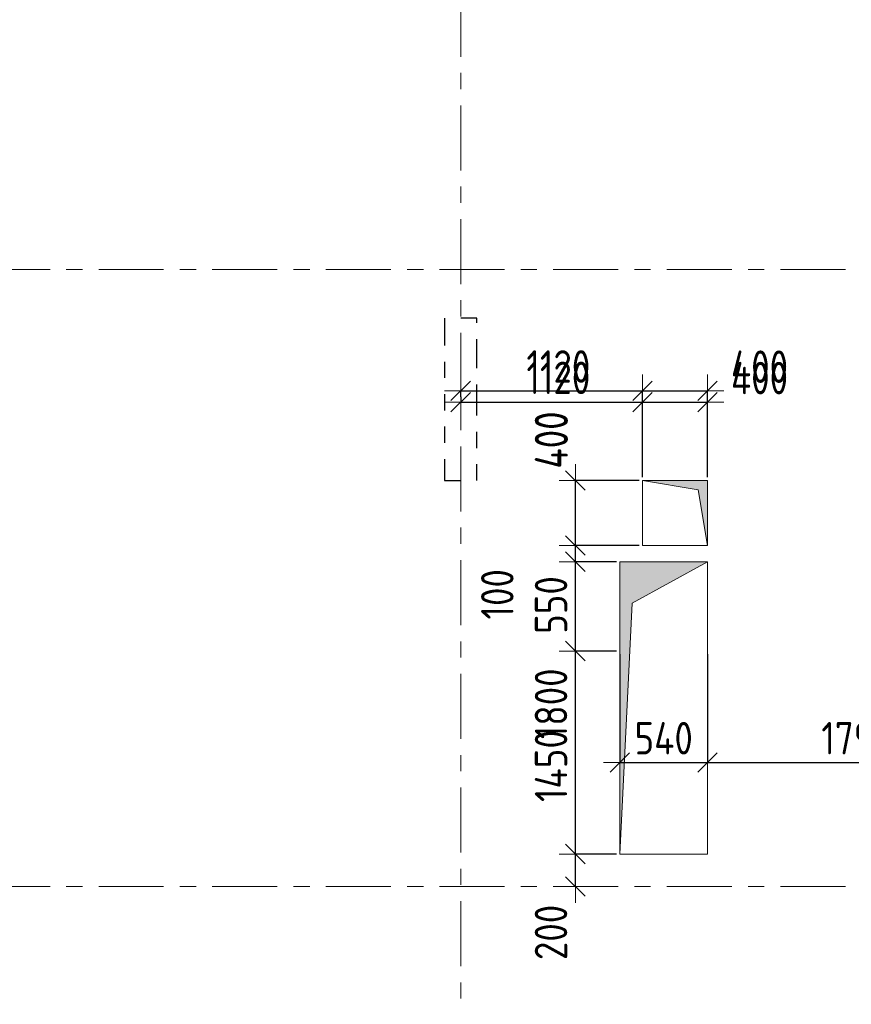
# Model space of a CAD drawing. Header units: metres. Extents: x -38 to 97, y -15 to 21.
# Tile 5 of 139: x 1.78 to 6.91, y 8.28 to 14.34. Entities that reach past the tile are written whole.
import ezdxf

# ---------------------------------------------------------------- set-up
doc = ezdxf.new("R2010")
doc.units = ezdxf.units.M
doc.header["$PDMODE"] = 65
for name, pattern in [('______11', [0.5, 0.4, -0.05, 0, -0.05]), ('______2', [0.054, 0.04, -0.014]), ('______5', [1.1, 0.8, -0.1, 0.1, -0.1])]:
    doc.linetypes.add(name, pattern=pattern)
for name, color, linetype, lineweight in [('XR$2$Осевая линия (1)', 7, '______5', 13), ('XR$3$Перекрытие (1)', 7, 'Continuous', 35), ('XR$4$Размерная линия (1)', 7, 'Continuous', 13), ('XR$5$Размерная линия (1)', 7, 'Continuous', 13)]:
    doc.layers.add(name, color=color, linetype=linetype, lineweight=lineweight)
doc.layers.add('XR$3$Макрос проема_ отверстия', color=7, linetype='Continuous', lineweight=13, true_color=0x2d2d2d)
doc.layers.add('XR$7$Стена_ бетон несущ.', color=7, linetype='Continuous', lineweight=70, true_color=0xb4b496)
doc.styles.add('ISOCPEUR', font='txt')
doc.dimstyles.new('DIMSTYLE_3', dxfattribs={"dimtxt": 0.2, "dimasz": 0.2, "dimexe": 0, "dimexo": 0, "dimgap": 0.1, "dimtad": 2, "dimdec": 0, "dimlfac": 1000, "dimrnd": 5, "dimzin": 12, "dimdsep": 46, "dimtxsty": 'ISOCPEUR', "dimblk1": 'ALL_ML_STRICH', "dimblk2": 'ALL_ML_STRICH', "dimsah": 1, "dimcen": 0, "dimclrd": 7, "dimclre": 256, "dimclrt": 7, "dimadec": 0, "dimazin": 0, "dimtfac": 1, "dimtdec": 0, "dimtix": 1, "dimtmove": 2, "dimatfit": 3, "dimfxl": 0, "dimtzin": 0, "dimlwd": 0, "dimlwe": -3, "dimarcsym": 0})
doc.dimstyles.new('DIMSTYLE_6', dxfattribs={"dimtxt": 0.2, "dimasz": 0.2, "dimexe": 0, "dimexo": 0, "dimgap": 0.1, "dimtad": 2, "dimdec": 0, "dimlfac": 1000, "dimrnd": 5, "dimzin": 12, "dimdsep": 46, "dimtxsty": 'ISOCPEUR', "dimblk1": 'ALL_ML_STRICH', "dimblk2": 'ALL_ML_STRICH', "dimsah": 1, "dimcen": 0, "dimclrd": 7, "dimclre": 256, "dimclrt": 7, "dimadec": 0, "dimazin": 0, "dimtfac": 1, "dimtdec": 0, "dimtix": 1, "dimtmove": 2, "dimatfit": 3, "dimfxl": 0, "dimtvp": 1.2, "dimtzin": 0, "dimlwd": 0, "dimlwe": -3, "dimarcsym": 0})

# ---------------------------------------------------------------- blocks, each defined once
blk = doc.blocks.new('Отображение проема', base_point=(-1.1579, -49.3094))
at = {"layer": 'XR$3$Макрос проема_ отверстия', "true_color": 0x000000, "transparency": 33554687}
blk.add_hatch(color=18, dxfattribs=at).paths.add_polyline_path([(-1.1579, -50.1094), (-1.0448, -49.4225), (-0.3579, -49.3094), (-1.1579, -49.3094)])
at = {"layer": 'XR$3$Макрос проема_ отверстия', "transparency": 33554687}
for p, q in [((-1.1579, -50.1094), (-1.1579, -49.3094)), ((-1.1579, -49.3094), (-0.3579, -49.3094)), ((-1.0448, -49.4225), (-0.3579, -49.3094)), ((-1.1579, -50.1094), (-1.0448, -49.4225))]:
    blk.add_line(p, q, dxfattribs=at)
blk = doc.blocks.new('ALL_ML_STRICH')
at = {"color": 0, "linetype": 'ByBlock', "lineweight": -2}
for p, q in [((0, -0.5), (0, 0.5)), ((-1, 0), (0.5, 0)), ((-0.3, -0.3), (0.3, 0.3))]:
    blk.add_line(p, q, dxfattribs=at)
blk = doc.blocks.new('*D90')
at = {"layer": 'DEFPOINTS', "color": 7, "linetype": 'Continuous', "lineweight": 13, "transparency": 33554687}
for p in [(5.4806, 10.4504), (5.2066, 9), (5.2269, 9)]:
    blk.add_point(p, dxfattribs=at)
at = {"layer": 'XR$4$Размерная линия (1)', "color": 9, "linetype": 'Continuous', "lineweight": -2, "true_color": 0xc7c7c7, "transparency": 33554687}
for p, q in [((5.4606, 10.4504), (5.2066, 10.4504)), ((5.2069, 9), (5.2066, 9))]:
    blk.add_line(p, q, dxfattribs=at)
at = {"layer": 'XR$4$Размерная линия (1)', "color": 7, "linetype": 'Continuous', "lineweight": -2, "transparency": 33554687}
blk.add_line((5.2066, 9), (5.2066, 10.4504), dxfattribs=at)
at = {"layer": 'XR$4$Размерная линия (1)', "color": 7, "linetype": 'Continuous', "lineweight": 13, "transparency": 33554687, "xscale": 0.2, "yscale": 0.2, "zscale": 0.2}
for p, rotation in [((5.2066, 10.4504), 90), ((5.2066, 9), 270)]:
    blk.add_blockref('ALL_ML_STRICH', p, dxfattribs=dict(at, rotation=rotation))
at = {"layer": 'XR$4$Размерная линия (1)', "color": 7, "linetype": 'Continuous', "lineweight": 13, "transparency": 33554687, "insert": (5.0566, 9.7419), "char_height": 0.2, "width": 0.666667, "attachment_point": 5, "rotation": 90, "style": 'ISOCPEUR'}
blk.add_mtext('\\W0.83;\\A1;{1450}', dxfattribs=at)
blk = doc.blocks.new('*D91')
at = {"layer": 'DEFPOINTS', "color": 7, "linetype": 'Continuous', "lineweight": 13, "transparency": 33554687}
for p in [(5.4806, 11.0004), (5.2066, 10.4504), (5.4806, 10.4504)]:
    blk.add_point(p, dxfattribs=at)
at = {"layer": 'XR$4$Размерная линия (1)', "color": 9, "linetype": 'Continuous', "lineweight": -2, "true_color": 0xc7c7c7, "transparency": 33554687}
for p, q in [((5.4606, 11.0004), (5.2066, 11.0004)), ((5.4606, 10.4504), (5.2066, 10.4504))]:
    blk.add_line(p, q, dxfattribs=at)
at = {"layer": 'XR$4$Размерная линия (1)', "color": 7, "linetype": 'Continuous', "lineweight": -2, "transparency": 33554687}
blk.add_line((5.2066, 10.4504), (5.2066, 11.0004), dxfattribs=at)
at = {"layer": 'XR$4$Размерная линия (1)', "color": 7, "linetype": 'Continuous', "lineweight": 13, "transparency": 33554687, "xscale": 0.2, "yscale": 0.2, "zscale": 0.2}
for p, rotation in [((5.2066, 11.0004), 90), ((5.2066, 10.4504), 270)]:
    blk.add_blockref('ALL_ML_STRICH', p, dxfattribs=dict(at, rotation=rotation))
at = {"layer": 'XR$4$Размерная линия (1)', "color": 7, "linetype": 'Continuous', "lineweight": 13, "transparency": 33554687, "insert": (5.0566, 10.7337), "char_height": 0.2, "width": 0.5, "attachment_point": 5, "rotation": 90, "style": 'ISOCPEUR'}
blk.add_mtext('\\W0.83;\\A1;{550}', dxfattribs=at)
blk = doc.blocks.new('*D92')
at = {"layer": 'DEFPOINTS', "color": 7, "linetype": 'Continuous', "lineweight": 13, "transparency": 33554687}
for p in [(5.6203, 11.0999), (5.2066, 11.0004), (5.4806, 11.0004)]:
    blk.add_point(p, dxfattribs=at)
at = {"layer": 'XR$4$Размерная линия (1)', "color": 9, "linetype": 'Continuous', "lineweight": -2, "true_color": 0xc7c7c7, "transparency": 33554687}
for p, q in [((5.6003, 11.0999), (5.2066, 11.0999)), ((5.4606, 11.0004), (5.2066, 11.0004))]:
    blk.add_line(p, q, dxfattribs=at)
at = {"layer": 'XR$4$Размерная линия (1)', "color": 7, "linetype": 'Continuous', "lineweight": -2, "transparency": 33554687}
blk.add_line((5.2066, 11.0004), (5.2066, 11.0999), dxfattribs=at)
at = {"layer": 'XR$4$Размерная линия (1)', "color": 7, "linetype": 'Continuous', "lineweight": 13, "transparency": 33554687, "xscale": 0.2, "yscale": 0.2, "zscale": 0.2}
for p, rotation in [((5.2066, 11.0004), 270), ((5.2066, 11.0999), 90)]:
    blk.add_blockref('ALL_ML_STRICH', p, dxfattribs=dict(at, rotation=rotation))
at = {"layer": 'XR$4$Размерная линия (1)', "color": 7, "linetype": 'Continuous', "lineweight": 13, "transparency": 33554687, "insert": (4.7256, 10.7998), "char_height": 0.2, "width": 0.5, "attachment_point": 5, "rotation": 90, "style": 'ISOCPEUR'}
blk.add_mtext('\\W0.83;\\A1;{100}', dxfattribs=at)
blk = doc.blocks.new('*D93')
at = {"layer": 'DEFPOINTS', "color": 7, "linetype": 'Continuous', "lineweight": 13, "transparency": 33554687}
for p in [(5.6203, 11.4999), (5.2066, 11.0999), (5.6203, 11.0999)]:
    blk.add_point(p, dxfattribs=at)
at = {"layer": 'XR$4$Размерная линия (1)', "color": 9, "linetype": 'Continuous', "lineweight": -2, "true_color": 0xc7c7c7, "transparency": 33554687}
for p, q in [((5.6003, 11.4999), (5.2066, 11.4999)), ((5.6003, 11.0999), (5.2066, 11.0999))]:
    blk.add_line(p, q, dxfattribs=at)
at = {"layer": 'XR$4$Размерная линия (1)', "color": 7, "linetype": 'Continuous', "lineweight": -2, "transparency": 33554687}
blk.add_line((5.2066, 11.0999), (5.2066, 11.4999), dxfattribs=at)
at = {"layer": 'XR$4$Размерная линия (1)', "color": 7, "linetype": 'Continuous', "lineweight": 13, "transparency": 33554687, "xscale": 0.2, "yscale": 0.2, "zscale": 0.2}
for p, rotation in [((5.2066, 11.4999), 90), ((5.2066, 11.0999), 270)]:
    blk.add_blockref('ALL_ML_STRICH', p, dxfattribs=dict(at, rotation=rotation))
at = {"layer": 'XR$4$Размерная линия (1)', "color": 7, "linetype": 'Continuous', "lineweight": 13, "transparency": 33554687, "insert": (5.0606, 11.7498), "char_height": 0.2, "width": 0.5, "attachment_point": 5, "rotation": 90, "style": 'ISOCPEUR'}
blk.add_mtext('\\W0.83;\\A1;{400}', dxfattribs=at)
blk = doc.blocks.new('*D94')
at = {"layer": 'DEFPOINTS', "color": 7, "linetype": 'Continuous', "lineweight": 13, "transparency": 33554687}
for p in [(4.5, 12.0346), (4.5, 11.9825), (5.6203, 11.4999)]:
    blk.add_point(p, dxfattribs=at)
at = {"layer": 'XR$4$Размерная линия (1)', "color": 9, "linetype": 'Continuous', "lineweight": -2, "true_color": 0xc7c7c7, "transparency": 33554687}
for p, q in [((4.5, 12.0146), (4.5, 11.9825)), ((5.6203, 11.5199), (5.6203, 11.9825))]:
    blk.add_line(p, q, dxfattribs=at)
at = {"layer": 'XR$4$Размерная линия (1)', "color": 7, "linetype": 'Continuous', "lineweight": -2, "transparency": 33554687}
blk.add_line((4.5, 11.9825), (5.6203, 11.9825), dxfattribs=at)
at = {"layer": 'XR$4$Размерная линия (1)', "color": 7, "linetype": 'Continuous', "lineweight": 13, "transparency": 33554687, "xscale": 0.2, "yscale": 0.2, "zscale": 0.2, "rotation": 180}
blk.add_blockref('ALL_ML_STRICH', (4.5, 11.9825), dxfattribs=at)
at = {"layer": 'XR$4$Размерная линия (1)', "color": 7, "linetype": 'Continuous', "lineweight": 13, "transparency": 33554687, "xscale": 0.2, "yscale": 0.2, "zscale": 0.2}
blk.add_blockref('ALL_ML_STRICH', (5.6203, 11.9825), dxfattribs=at)
at = {"layer": 'XR$4$Размерная линия (1)', "color": 7, "linetype": 'Continuous', "lineweight": 13, "transparency": 33554687, "insert": (5.1018, 12.1325), "char_height": 0.2, "width": 0.666667, "attachment_point": 5, "style": 'ISOCPEUR'}
blk.add_mtext('\\W0.83;\\A1;{1120}', dxfattribs=at)
blk = doc.blocks.new('*D95')
at = {"layer": 'DEFPOINTS', "color": 7, "linetype": 'Continuous', "lineweight": 13, "transparency": 33554687}
for p in [(5.6203, 11.9825), (5.6203, 11.4999), (6.0203, 11.5)]:
    blk.add_point(p, dxfattribs=at)
at = {"layer": 'XR$4$Размерная линия (1)', "color": 9, "linetype": 'Continuous', "lineweight": -2, "true_color": 0xc7c7c7, "transparency": 33554687}
for p, q in [((5.6203, 11.5199), (5.6203, 11.9825)), ((6.0203, 11.52), (6.0203, 11.9825))]:
    blk.add_line(p, q, dxfattribs=at)
at = {"layer": 'XR$4$Размерная линия (1)', "color": 7, "linetype": 'Continuous', "lineweight": -2, "transparency": 33554687}
blk.add_line((5.6203, 11.9825), (6.0203, 11.9825), dxfattribs=at)
at = {"layer": 'XR$4$Размерная линия (1)', "color": 7, "linetype": 'Continuous', "lineweight": 13, "transparency": 33554687, "xscale": 0.2, "yscale": 0.2, "zscale": 0.2, "rotation": 180}
blk.add_blockref('ALL_ML_STRICH', (5.6203, 11.9825), dxfattribs=at)
at = {"layer": 'XR$4$Размерная линия (1)', "color": 7, "linetype": 'Continuous', "lineweight": 13, "transparency": 33554687, "xscale": 0.2, "yscale": 0.2, "zscale": 0.2}
blk.add_blockref('ALL_ML_STRICH', (6.0203, 11.9825), dxfattribs=at)
at = {"layer": 'XR$4$Размерная линия (1)', "color": 7, "linetype": 'Continuous', "lineweight": 13, "transparency": 33554687, "insert": (6.3408, 12.1311), "char_height": 0.2, "width": 0.5, "attachment_point": 5, "style": 'ISOCPEUR'}
blk.add_mtext('\\W0.83;\\A1;{400}', dxfattribs=at)
blk = doc.blocks.new('*D96')
at = {"layer": 'DEFPOINTS', "color": 7, "linetype": 'Continuous', "lineweight": 13, "transparency": 33554687}
for p in [(5.4806, 10.4504), (6.0206, 10.4504), (5.4806, 9.7635)]:
    blk.add_point(p, dxfattribs=at)
at = {"layer": 'XR$4$Размерная линия (1)', "color": 9, "linetype": 'Continuous', "lineweight": -2, "true_color": 0xc7c7c7, "transparency": 33554687}
for p, q in [((5.4806, 10.4304), (5.4806, 9.7635)), ((6.0206, 10.4304), (6.0206, 9.7635))]:
    blk.add_line(p, q, dxfattribs=at)
at = {"layer": 'XR$4$Размерная линия (1)', "color": 7, "linetype": 'Continuous', "lineweight": -2, "transparency": 33554687}
blk.add_line((5.4806, 9.7635), (6.0206, 9.7635), dxfattribs=at)
at = {"layer": 'XR$4$Размерная линия (1)', "color": 7, "linetype": 'Continuous', "lineweight": 13, "transparency": 33554687, "xscale": 0.2, "yscale": 0.2, "zscale": 0.2, "rotation": 180}
blk.add_blockref('ALL_ML_STRICH', (5.4806, 9.7635), dxfattribs=at)
at = {"layer": 'XR$4$Размерная линия (1)', "color": 7, "linetype": 'Continuous', "lineweight": 13, "transparency": 33554687, "xscale": 0.2, "yscale": 0.2, "zscale": 0.2}
blk.add_blockref('ALL_ML_STRICH', (6.0206, 9.7635), dxfattribs=at)
at = {"layer": 'XR$4$Размерная линия (1)', "color": 7, "linetype": 'Continuous', "lineweight": 13, "transparency": 33554687, "insert": (5.7506, 9.9135), "char_height": 0.2, "width": 0.5, "attachment_point": 5, "style": 'ISOCPEUR'}
blk.add_mtext('\\W0.83;\\A1;{540}', dxfattribs=at)
blk = doc.blocks.new('*D97')
at = {"layer": 'DEFPOINTS', "color": 7, "linetype": 'Continuous', "lineweight": 13, "transparency": 33554687}
for p in [(6.0206, 10.4504), (6.0206, 9.7635), (7.8156, 9.3792)]:
    blk.add_point(p, dxfattribs=at)
at = {"layer": 'XR$4$Размерная линия (1)', "color": 9, "linetype": 'Continuous', "lineweight": -2, "true_color": 0xc7c7c7, "transparency": 33554687}
for p, q in [((6.0206, 10.4304), (6.0206, 9.7635)), ((7.8156, 9.3992), (7.8156, 9.7635))]:
    blk.add_line(p, q, dxfattribs=at)
at = {"layer": 'XR$4$Размерная линия (1)', "color": 7, "linetype": 'Continuous', "lineweight": -2, "transparency": 33554687}
blk.add_line((6.0206, 9.7635), (7.8156, 9.7635), dxfattribs=at)
at = {"layer": 'XR$4$Размерная линия (1)', "color": 7, "linetype": 'Continuous', "lineweight": 13, "transparency": 33554687, "xscale": 0.2, "yscale": 0.2, "zscale": 0.2, "rotation": 180}
blk.add_blockref('ALL_ML_STRICH', (6.0206, 9.7635), dxfattribs=at)
at = {"layer": 'XR$4$Размерная линия (1)', "color": 7, "linetype": 'Continuous', "lineweight": 13, "transparency": 33554687, "xscale": 0.2, "yscale": 0.2, "zscale": 0.2}
blk.add_blockref('ALL_ML_STRICH', (7.8156, 9.7635), dxfattribs=at)
at = {"layer": 'XR$4$Размерная линия (1)', "color": 7, "linetype": 'Continuous', "lineweight": 13, "transparency": 33554687, "insert": (6.9431, 9.9135), "char_height": 0.2, "width": 0.666667, "attachment_point": 5, "style": 'ISOCPEUR'}
blk.add_mtext('\\W0.83;\\A1;{1795}', dxfattribs=at)
blk = doc.blocks.new('*D435')
at = {"layer": 'DEFPOINTS', "color": 7, "linetype": 'Continuous', "lineweight": 13, "transparency": 33554687}
for p in [(5.4806, 10.4504), (6.0206, 10.4504), (5.4806, 9.7635)]:
    blk.add_point(p, dxfattribs=at)
at = {"layer": 'XR$5$Размерная линия (1)', "color": 9, "linetype": 'Continuous', "lineweight": -2, "true_color": 0xc7c7c7, "transparency": 33554687}
for p, q in [((5.4806, 10.4304), (5.4806, 9.7635)), ((6.0206, 10.4304), (6.0206, 9.7635))]:
    blk.add_line(p, q, dxfattribs=at)
at = {"layer": 'XR$5$Размерная линия (1)', "color": 7, "linetype": 'Continuous', "lineweight": -2, "transparency": 33554687}
blk.add_line((5.4806, 9.7635), (6.0206, 9.7635), dxfattribs=at)
at = {"layer": 'XR$5$Размерная линия (1)', "color": 7, "linetype": 'Continuous', "lineweight": 13, "transparency": 33554687, "xscale": 0.2, "yscale": 0.2, "zscale": 0.2, "rotation": 180}
blk.add_blockref('ALL_ML_STRICH', (5.4806, 9.7635), dxfattribs=at)
at = {"layer": 'XR$5$Размерная линия (1)', "color": 7, "linetype": 'Continuous', "lineweight": 13, "transparency": 33554687, "xscale": 0.2, "yscale": 0.2, "zscale": 0.2}
blk.add_blockref('ALL_ML_STRICH', (6.0206, 9.7635), dxfattribs=at)
at = {"layer": 'XR$5$Размерная линия (1)', "color": 7, "linetype": 'Continuous', "lineweight": 13, "transparency": 33554687, "insert": (5.7506, 9.9135), "char_height": 0.2, "width": 0.5, "attachment_point": 5, "style": 'ISOCPEUR'}
blk.add_mtext('\\W0.83;\\A1;{540}', dxfattribs=at)
blk = doc.blocks.new('*D436')
at = {"layer": 'DEFPOINTS', "color": 7, "linetype": 'Continuous', "lineweight": 13, "transparency": 33554687}
for p in [(6.0206, 10.4504), (6.0206, 9.7635), (7.8156, 9.3792)]:
    blk.add_point(p, dxfattribs=at)
at = {"layer": 'XR$5$Размерная линия (1)', "color": 9, "linetype": 'Continuous', "lineweight": -2, "true_color": 0xc7c7c7, "transparency": 33554687}
for p, q in [((6.0206, 10.4304), (6.0206, 9.7635)), ((7.8156, 9.3992), (7.8156, 9.7635))]:
    blk.add_line(p, q, dxfattribs=at)
at = {"layer": 'XR$5$Размерная линия (1)', "color": 7, "linetype": 'Continuous', "lineweight": -2, "transparency": 33554687}
blk.add_line((6.0206, 9.7635), (7.8156, 9.7635), dxfattribs=at)
at = {"layer": 'XR$5$Размерная линия (1)', "color": 7, "linetype": 'Continuous', "lineweight": 13, "transparency": 33554687, "xscale": 0.2, "yscale": 0.2, "zscale": 0.2, "rotation": 180}
blk.add_blockref('ALL_ML_STRICH', (6.0206, 9.7635), dxfattribs=at)
at = {"layer": 'XR$5$Размерная линия (1)', "color": 7, "linetype": 'Continuous', "lineweight": 13, "transparency": 33554687, "xscale": 0.2, "yscale": 0.2, "zscale": 0.2}
blk.add_blockref('ALL_ML_STRICH', (7.8156, 9.7635), dxfattribs=at)
at = {"layer": 'XR$5$Размерная линия (1)', "color": 7, "linetype": 'Continuous', "lineweight": 13, "transparency": 33554687, "insert": (6.9431, 9.9135), "char_height": 0.2, "width": 0.666667, "attachment_point": 5, "style": 'ISOCPEUR'}
blk.add_mtext('\\W0.83;\\A1;{1795}', dxfattribs=at)
blk = doc.blocks.new('*D484')
at = {"layer": 'DEFPOINTS', "color": 7, "linetype": 'Continuous', "lineweight": 13, "transparency": 33554687}
for p in [(4.5, 12.0525), (4.5, 12.0346), (5.6203, 11.4999)]:
    blk.add_point(p, dxfattribs=at)
at = {"layer": 'XR$5$Размерная линия (1)', "color": 9, "linetype": 'Continuous', "lineweight": -2, "true_color": 0xc7c7c7, "transparency": 33554687}
for p, q in [((4.5, 12.0146), (4.5, 12.0525)), ((5.6203, 11.5199), (5.6203, 12.0525))]:
    blk.add_line(p, q, dxfattribs=at)
at = {"layer": 'XR$5$Размерная линия (1)', "color": 7, "linetype": 'Continuous', "lineweight": -2, "transparency": 33554687}
blk.add_line((4.5, 12.0525), (5.6203, 12.0525), dxfattribs=at)
at = {"layer": 'XR$5$Размерная линия (1)', "color": 7, "linetype": 'Continuous', "lineweight": 13, "transparency": 33554687, "xscale": 0.2, "yscale": 0.2, "zscale": 0.2, "rotation": 180}
blk.add_blockref('ALL_ML_STRICH', (4.5, 12.0525), dxfattribs=at)
at = {"layer": 'XR$5$Размерная линия (1)', "color": 7, "linetype": 'Continuous', "lineweight": 13, "transparency": 33554687, "xscale": 0.2, "yscale": 0.2, "zscale": 0.2}
blk.add_blockref('ALL_ML_STRICH', (5.6203, 12.0525), dxfattribs=at)
at = {"layer": 'XR$5$Размерная линия (1)', "color": 7, "linetype": 'Continuous', "lineweight": 13, "transparency": 33554687, "insert": (5.1018, 12.2025), "char_height": 0.2, "width": 0.666667, "attachment_point": 5, "style": 'ISOCPEUR'}
blk.add_mtext('\\W0.83;\\A1;{1120}', dxfattribs=at)
blk = doc.blocks.new('*D485')
at = {"layer": 'DEFPOINTS', "color": 7, "linetype": 'Continuous', "lineweight": 13, "transparency": 33554687}
for p in [(5.6203, 12.0525), (5.6203, 11.4999), (6.0203, 11.5)]:
    blk.add_point(p, dxfattribs=at)
at = {"layer": 'XR$5$Размерная линия (1)', "color": 9, "linetype": 'Continuous', "lineweight": -2, "true_color": 0xc7c7c7, "transparency": 33554687}
for p, q in [((5.6203, 11.5199), (5.6203, 12.0525)), ((6.0203, 11.52), (6.0203, 12.0525))]:
    blk.add_line(p, q, dxfattribs=at)
at = {"layer": 'XR$5$Размерная линия (1)', "color": 7, "linetype": 'Continuous', "lineweight": -2, "transparency": 33554687}
blk.add_line((5.6203, 12.0525), (6.0203, 12.0525), dxfattribs=at)
at = {"layer": 'XR$5$Размерная линия (1)', "color": 7, "linetype": 'Continuous', "lineweight": 13, "transparency": 33554687, "xscale": 0.2, "yscale": 0.2, "zscale": 0.2, "rotation": 180}
blk.add_blockref('ALL_ML_STRICH', (5.6203, 12.0525), dxfattribs=at)
at = {"layer": 'XR$5$Размерная линия (1)', "color": 7, "linetype": 'Continuous', "lineweight": 13, "transparency": 33554687, "xscale": 0.2, "yscale": 0.2, "zscale": 0.2}
blk.add_blockref('ALL_ML_STRICH', (6.0203, 12.0525), dxfattribs=at)
at = {"layer": 'XR$5$Размерная линия (1)', "color": 7, "linetype": 'Continuous', "lineweight": 13, "transparency": 33554687, "insert": (6.3408, 12.2011), "char_height": 0.2, "width": 0.5, "attachment_point": 5, "style": 'ISOCPEUR'}
blk.add_mtext('\\W0.83;\\A1;{400}', dxfattribs=at)
blk = doc.blocks.new('*D486')
at = {"layer": 'DEFPOINTS', "color": 7, "linetype": 'Continuous', "lineweight": 13, "transparency": 33554687}
for p in [(5.4806, 9.2005), (5.2066, 9), (5.2269, 9)]:
    blk.add_point(p, dxfattribs=at)
at = {"layer": 'XR$5$Размерная линия (1)', "color": 9, "linetype": 'Continuous', "lineweight": -2, "true_color": 0xc7c7c7, "transparency": 33554687}
for p, q in [((5.4606, 9.2005), (5.2066, 9.2005)), ((5.2069, 9), (5.2066, 9))]:
    blk.add_line(p, q, dxfattribs=at)
at = {"layer": 'XR$5$Размерная линия (1)', "color": 7, "linetype": 'Continuous', "lineweight": -2, "transparency": 33554687}
blk.add_line((5.2066, 9), (5.2066, 9.2005), dxfattribs=at)
at = {"layer": 'XR$5$Размерная линия (1)', "color": 7, "linetype": 'Continuous', "lineweight": 13, "transparency": 33554687, "xscale": 0.2, "yscale": 0.2, "zscale": 0.2}
for p, rotation in [((5.2066, 9.2005), 90), ((5.2066, 9), 270)]:
    blk.add_blockref('ALL_ML_STRICH', p, dxfattribs=dict(at, rotation=rotation))
at = {"layer": 'XR$5$Размерная линия (1)', "color": 7, "linetype": 'Continuous', "lineweight": 13, "transparency": 33554687, "insert": (5.0563, 8.7176), "char_height": 0.2, "width": 0.5, "attachment_point": 5, "rotation": 90, "style": 'ISOCPEUR'}
blk.add_mtext('\\W0.83;\\A1;{200}', dxfattribs=at)
blk = doc.blocks.new('*D487')
at = {"layer": 'DEFPOINTS', "color": 7, "linetype": 'Continuous', "lineweight": 13, "transparency": 33554687}
for p in [(5.4806, 11.0004), (5.2066, 9.2005), (5.4806, 9.2005)]:
    blk.add_point(p, dxfattribs=at)
at = {"layer": 'XR$5$Размерная линия (1)', "color": 9, "linetype": 'Continuous', "lineweight": -2, "true_color": 0xc7c7c7, "transparency": 33554687}
for p, q in [((5.4606, 11.0004), (5.2066, 11.0004)), ((5.4606, 9.2005), (5.2066, 9.2005))]:
    blk.add_line(p, q, dxfattribs=at)
at = {"layer": 'XR$5$Размерная линия (1)', "color": 7, "linetype": 'Continuous', "lineweight": -2, "transparency": 33554687}
blk.add_line((5.2066, 9.2005), (5.2066, 11.0004), dxfattribs=at)
at = {"layer": 'XR$5$Размерная линия (1)', "color": 7, "linetype": 'Continuous', "lineweight": 13, "transparency": 33554687, "xscale": 0.2, "yscale": 0.2, "zscale": 0.2}
for p, rotation in [((5.2066, 11.0004), 90), ((5.2066, 9.2005), 270)]:
    blk.add_blockref('ALL_ML_STRICH', p, dxfattribs=dict(at, rotation=rotation))
at = {"layer": 'XR$5$Размерная линия (1)', "color": 7, "linetype": 'Continuous', "lineweight": 13, "transparency": 33554687, "insert": (5.0566, 10.1254), "char_height": 0.2, "width": 0.666667, "attachment_point": 5, "rotation": 90, "style": 'ISOCPEUR'}
blk.add_mtext('\\W0.83;\\A1;{1800}', dxfattribs=at)
blk = doc.blocks.new('*D488')
at = {"layer": 'DEFPOINTS', "color": 7, "linetype": 'Continuous', "lineweight": 13, "transparency": 33554687}
for p in [(5.6203, 11.0999), (5.2066, 11.0004), (5.4806, 11.0004)]:
    blk.add_point(p, dxfattribs=at)
at = {"layer": 'XR$5$Размерная линия (1)', "color": 9, "linetype": 'Continuous', "lineweight": -2, "true_color": 0xc7c7c7, "transparency": 33554687}
for p, q in [((5.6003, 11.0999), (5.2066, 11.0999)), ((5.4606, 11.0004), (5.2066, 11.0004))]:
    blk.add_line(p, q, dxfattribs=at)
at = {"layer": 'XR$5$Размерная линия (1)', "color": 7, "linetype": 'Continuous', "lineweight": -2, "transparency": 33554687}
blk.add_line((5.2066, 11.0004), (5.2066, 11.0999), dxfattribs=at)
at = {"layer": 'XR$5$Размерная линия (1)', "color": 7, "linetype": 'Continuous', "lineweight": 13, "transparency": 33554687, "xscale": 0.2, "yscale": 0.2, "zscale": 0.2}
for p, rotation in [((5.2066, 11.0004), 270), ((5.2066, 11.0999), 90)]:
    blk.add_blockref('ALL_ML_STRICH', p, dxfattribs=dict(at, rotation=rotation))
at = {"layer": 'XR$5$Размерная линия (1)', "color": 7, "linetype": 'Continuous', "lineweight": 13, "transparency": 33554687, "insert": (4.7256, 10.7998), "char_height": 0.2, "width": 0.5, "attachment_point": 5, "rotation": 90, "style": 'ISOCPEUR'}
blk.add_mtext('\\W0.83;\\A1;{100}', dxfattribs=at)
blk = doc.blocks.new('*D489')
at = {"layer": 'DEFPOINTS', "color": 7, "linetype": 'Continuous', "lineweight": 13, "transparency": 33554687}
for p in [(5.6203, 11.4999), (5.2066, 11.0999), (5.6203, 11.0999)]:
    blk.add_point(p, dxfattribs=at)
at = {"layer": 'XR$5$Размерная линия (1)', "color": 9, "linetype": 'Continuous', "lineweight": -2, "true_color": 0xc7c7c7, "transparency": 33554687}
for p, q in [((5.6003, 11.4999), (5.2066, 11.4999)), ((5.6003, 11.0999), (5.2066, 11.0999))]:
    blk.add_line(p, q, dxfattribs=at)
at = {"layer": 'XR$5$Размерная линия (1)', "color": 7, "linetype": 'Continuous', "lineweight": -2, "transparency": 33554687}
blk.add_line((5.2066, 11.0999), (5.2066, 11.4999), dxfattribs=at)
at = {"layer": 'XR$5$Размерная линия (1)', "color": 7, "linetype": 'Continuous', "lineweight": 13, "transparency": 33554687, "xscale": 0.2, "yscale": 0.2, "zscale": 0.2}
for p, rotation in [((5.2066, 11.4999), 90), ((5.2066, 11.0999), 270)]:
    blk.add_blockref('ALL_ML_STRICH', p, dxfattribs=dict(at, rotation=rotation))
at = {"layer": 'XR$5$Размерная линия (1)', "color": 7, "linetype": 'Continuous', "lineweight": 13, "transparency": 33554687, "insert": (5.0564, 11.7498), "char_height": 0.2, "width": 0.5, "attachment_point": 5, "rotation": 90, "style": 'ISOCPEUR'}
blk.add_mtext('\\W0.83;\\A1;{400}', dxfattribs=at)

msp = doc.modelspace()

# ---------------------------------------------------------------- linework, layer by layer
at = {"layer": 'XR$2$Осевая линия (1)', "color": 253, "linetype": '______11', "lineweight": 13, "true_color": 0xa0a0a0, "transparency": 33554687}
for p, q in [((4.5, -3.39), (4.5, 19.78)), ((-2.63, 12.8), (62.6, 12.8)), ((-2.63, 9), (62.6, 9))]:
    msp.add_line(p, q, dxfattribs=at)
at = {"layer": 'XR$3$Перекрытие (1)', "color": 7, "linetype": 'Continuous', "lineweight": 13, "transparency": 33554687}
for p, q in [((6.0203, 11.5), (5.6203, 11.4999)), ((5.6203, 11.4999), (5.6203, 11.0999)), ((6.0203, 11.1), (6.0203, 11.5)), ((5.6203, 11.0999), (6.0203, 11.1)), ((6.0206, 11.0005), (5.4806, 11.0005)), ((5.4806, 11.0005), (5.4806, 9.2005)), ((6.0206, 9.2005), (6.0206, 11.0005)), ((5.4806, 9.2005), (6.0206, 9.2005))]:
    msp.add_line(p, q, dxfattribs=at)
at = {"layer": 'XR$7$Стена_ бетон несущ.', "color": 253, "linetype": '______2', "lineweight": -3, "true_color": 0xa0a0a0, "transparency": 33554687}
for p, q in [((4.6, 12.5), (4.4, 12.5)), ((4.4, 12.5), (4.4, 12.4319)), ((4.6, 12.2716), (4.6, 12.5)), ((4.4, 12.4319), (4.4, 11.58)), ((4.6, 12.1916), (4.6, 12.2716)), ((4.6, 11.9916), (4.6, 12.1916)), ((4.6, 11.9116), (4.6, 11.9916)), ((4.6, 11.7), (4.6, 11.9116)), ((4.6, 11.5), (4.6, 11.7)), ((4.4, 11.58), (4.4, 11.5)), ((4.4, 11.5), (4.6, 11.5))]:
    msp.add_line(p, q, dxfattribs=at)

# ---------------------------------------------------------------- block references
at = {"layer": 'XR$3$Макрос проема_ отверстия', "transparency": 33554687, "xscale": 0.500103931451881, "yscale": 0.4999999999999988, "rotation": 270}
msp.add_blockref('Отображение проема', (6.0203, 11.5), dxfattribs=at)
at = {"layer": 'XR$3$Макрос проема_ отверстия', "transparency": 33554687, "xscale": 0.675, "yscale": 2.25}
msp.add_blockref('Отображение проема', (5.4806, 11.0005), dxfattribs=at)

# ---------------------------------------------------------------- dimensions: what is measured, and where the dimension line sits
at = {"layer": 'XR$4$Размерная линия (1)', "color": 7, "linetype": 'Continuous', "lineweight": 13, "transparency": 33554687}
for base, p1, p2, dimstyle, picture, middle in [((5.6203, 11.9825), (4.5, 12.0146), (5.6203, 11.5199), 'DIMSTYLE_3', '*D94', (5.1018, 12.1325)), ((6.0203, 11.9825), (5.6203, 11.5199), (6.0203, 11.52), 'DIMSTYLE_6', '*D95', (6.3408, 12.1311)), ((6.0206, 9.7635), (5.4806, 10.4304), (6.0206, 10.4304), 'DIMSTYLE_3', '*D96', (5.7506, 9.9135)), ((7.8156, 9.7635), (6.0206, 10.4304), (7.8156, 9.3992), 'DIMSTYLE_3', '*D97', (6.9431, 9.9135))]:
    dim = msp.add_linear_dim(base=base, p1=p1, p2=p2, dimstyle=dimstyle, override={"dimpost": '<>', "dimclrd": 7, "dimclre": 9, "dimclrt": 7, "dimlwd": 0, "dimlwe": 65533}, dxfattribs=at)
    dim.commit()
    dim.dimension.update_dxf_attribs({"geometry": picture, "text_midpoint": middle, "dimtype": 160})
for base, p1, p2, dimstyle, picture, middle in [((5.2066, 11.4999), (5.6003, 11.0999), (5.6003, 11.4999), 'DIMSTYLE_6', '*D93', (5.0606, 11.7498)), ((5.20657, 11.09992), (5.46059, 11.00038), (5.60032, 11.09992), 'DIMSTYLE_6', '*D92', (4.72561, 10.79979)), ((5.2066, 11.0004), (5.4606, 10.4504), (5.4606, 11.0004), 'DIMSTYLE_3', '*D91', (5.0566, 10.7337)), ((5.2066, 10.4504), (5.2069, 9), (5.4606, 10.4504), 'DIMSTYLE_3', '*D90', (5.0566, 9.7419))]:
    dim = msp.add_linear_dim(base=base, p1=p1, p2=p2, angle=90, dimstyle=dimstyle, override={"dimpost": '<>', "dimclrd": 7, "dimclre": 9, "dimclrt": 7, "dimlwd": 0, "dimlwe": 65533}, dxfattribs=at)
    dim.commit()
    dim.dimension.update_dxf_attribs({"geometry": picture, "text_midpoint": middle, "dimtype": 160})
at = {"layer": 'XR$5$Размерная линия (1)', "color": 7, "linetype": 'Continuous', "lineweight": 13, "transparency": 33554687}
for base, p1, p2, dimstyle, picture, middle in [((5.6203, 12.0525), (4.5, 12.0146), (5.6203, 11.5199), 'DIMSTYLE_3', '*D484', (5.1018, 12.2025)), ((6.0203, 12.0525), (5.6203, 11.5199), (6.0203, 11.52), 'DIMSTYLE_6', '*D485', (6.3408, 12.2011)), ((6.0206, 9.7635), (5.4806, 10.4304), (6.0206, 10.4304), 'DIMSTYLE_3', '*D435', (5.7506, 9.9135)), ((7.8156, 9.7635), (6.0206, 10.4304), (7.8156, 9.3992), 'DIMSTYLE_3', '*D436', (6.9431, 9.9135))]:
    dim = msp.add_linear_dim(base=base, p1=p1, p2=p2, dimstyle=dimstyle, override={"dimpost": '<>', "dimclrd": 7, "dimclre": 9, "dimclrt": 7, "dimlwd": 0, "dimlwe": 65533}, dxfattribs=at)
    dim.commit()
    dim.dimension.update_dxf_attribs({"geometry": picture, "text_midpoint": middle, "dimtype": 160})
for base, p1, p2, dimstyle, picture, middle in [((5.2066, 11.4999), (5.6003, 11.0999), (5.6003, 11.4999), 'DIMSTYLE_6', '*D489', (5.0564, 11.7498)), ((5.20657, 11.09992), (5.46059, 11.00038), (5.60032, 11.09992), 'DIMSTYLE_6', '*D488', (4.72561, 10.79979)), ((5.2066, 11.0004), (5.4606, 9.2005), (5.4606, 11.0004), 'DIMSTYLE_3', '*D487', (5.0566, 10.1254)), ((5.20657, 9.20046), (5.20689, 9), (5.46059, 9.20046), 'DIMSTYLE_6', '*D486', (5.05627, 8.71757))]:
    dim = msp.add_linear_dim(base=base, p1=p1, p2=p2, angle=90, dimstyle=dimstyle, override={"dimpost": '<>', "dimclrd": 7, "dimclre": 9, "dimclrt": 7, "dimlwd": 0, "dimlwe": 65533}, dxfattribs=at)
    dim.commit()
    dim.dimension.update_dxf_attribs({"geometry": picture, "text_midpoint": middle, "dimtype": 160})

doc.saveas('drawing.dxf')
